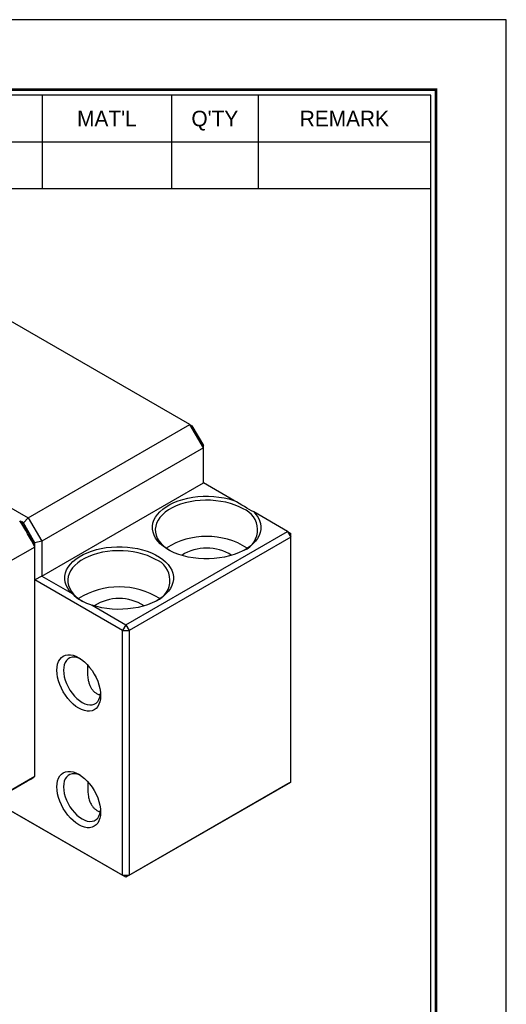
# Model space of a CAD drawing. Header units: millimetres. Extents: x 0 to 337, y 0 to 238.
# Tile 5 of 5: x 285 to 337, y 135 to 238. Entities that reach past the tile are written whole.
import ezdxf
from ezdxf.enums import TextEntityAlignment as Align

# ---------------------------------------------------------------- set-up
doc = ezdxf.new("R2010")
doc.units = ezdxf.units.MM
doc.layers.add('L1', color=7, linetype='CONTINUOUS')
doc.layers.add('OUTLINE', color=7, linetype='CONTINUOUS')

# ---------------------------------------------------------------- blocks, each defined once
blk = doc.blocks.new('표제란')
at = {"layer": 'L1', "color": 0}
for p, q in [((297, 210), (0, 210)), ((297, 0), (297, 210))]:
    blk.add_line(p, q, dxfattribs=at)
at = {"layer": 'L1'}
for p, q in [((254, 203), (254, 194.336)), ((266, 203), (266, 194.336)), ((274, 203), (274, 194.336)), ((190, 198.668), (290, 198.668)), ((190, 194.336), (290, 194.336))]:
    blk.add_line(p, q, dxfattribs=at)
at = {"layer": 'L1', "const_width": 0.25}
blk.add_lwpolyline([(290.5, 6.5), (290.5, 203.5), (10, 203.5), (10, 6.5)], close=True, dxfattribs=at)
at = {"layer": 'L1'}
blk.add_lwpolyline([(290, 7), (290, 203), (10.5, 203), (10.5, 7)], close=True, dxfattribs=at)
for s, p in [("MAT'L", (260, 200.834)), ("Q'TY", (270, 200.834)), ('REMARK', (282, 200.834))]:
    blk.add_text(s, height=1.444, dxfattribs=at).set_placement(p, align=Align.MIDDLE_CENTER)
for tag, p in [('필렛', (179.25, 10.9)), ('모따기', (179.25, 8.3))]:
    blk.add_attdef(tag, text='', height=1.15, dxfattribs=at).set_placement(p, align=Align.MIDDLE_LEFT)
at = {"layer": 'OUTLINE', "ltscale": 0.5}
for tag, p, height in [('TITLE', (237.166, 24.406), 2.5), ('도번', (251.181, 15.642), 2.5), ('SCALE', (253.781, 9.553), 1.2), ('DATE', (277.02, 9.511), 1.2)]:
    blk.add_attdef(tag, p, '', height=height, dxfattribs=at)

msp = doc.modelspace()

# ---------------------------------------------------------------- linework, layer by layer
at = {"layer": 'OUTLINE'}
for p, q in [((303.3372, 195.4223), (282.124, 207.6685)), ((265.1534, 197.8716), (286.3667, 185.6254)), ((286.3667, 185.6254), (303.3372, 195.4223)), ((304.7514, 192.9728), (303.3372, 195.4223)), ((303.3372, 195.4223), (303.5443, 195.3027)), ((303.5443, 195.3027), (304.7514, 193.2119)), ((304.7514, 192.9728), (287.7809, 183.1759)), ((304.7514, 192.9728), (304.7514, 193.2119)), ((304.7514, 189.2984), (304.7514, 192.9728)), ((287.7809, 179.5015), (304.7514, 189.2984)), ((307.9358, 187.4601), (304.7514, 189.2984)), ((313.5903, 184.1959), (310.0524, 186.2382)), ((285.8667, 185.0976), (285.6961, 185.1961)), ((285.8667, 185.0976), (286.3667, 185.6254)), ((286.3667, 185.6254), (287.7809, 183.1759)), ((287.0738, 183.0068), (285.8667, 185.0976)), ((296.6197, 174.399), (313.5903, 184.1959)), ((313.5903, 184.1959), (313.9438, 183.5835)), ((313.5903, 184.1959), (313.9438, 183.9917)), ((287.7809, 183.1759), (287.0738, 183.0068)), ((287.7809, 183.1759), (287.7809, 179.5015)), ((313.9438, 183.5835), (296.9733, 173.7866)), ((313.9438, 183.5835), (313.9438, 183.9917)), ((313.9438, 157.8624), (313.9438, 183.5835)), ((287.0738, 182.555), (284.2453, 180.9221)), ((287.0738, 182.8098), (287.0738, 183.0068)), ((287.0738, 158.4843), (287.0738, 182.555)), ((287.7809, 179.5015), (287.0738, 179.0932)), ((296.2661, 173.7866), (287.0738, 179.0932)), ((287.7809, 179.5015), (290.9652, 177.6632)), ((293.0818, 176.4413), (296.6197, 174.399)), ((296.6197, 174.399), (296.2661, 173.7866)), ((296.6197, 174.399), (296.9733, 173.7866)), ((296.2661, 173.7866), (296.9733, 173.7866)), ((296.2661, 148.0656), (296.2661, 173.7866)), ((296.9733, 173.7866), (296.9733, 148.0656)), ((254.5468, 172.1496), (296.2661, 148.0656)), ((296.6197, 147.8614), (254.9004, 171.9454)), ((284.2453, 156.8515), (287.0738, 158.4843)), ((283.4736, 156.3402), (286.302, 157.973)), ((313.5903, 157.6583), (296.6197, 147.8614)), ((296.9733, 148.0656), (313.9438, 157.8624)), ((313.9438, 157.8624), (313.5903, 157.6583)), ((296.2661, 148.0656), (296.9733, 148.0656)), ((296.6197, 147.8614), (296.2661, 148.0656)), ((296.9733, 148.0656), (296.6197, 147.8614))]:
    msp.add_line(p, q, dxfattribs=at)
at = {"layer": 'OUTLINE', "flags": 128}
for points in [[(310.0524, 186.2382), (310.3044, 185.9525), (310.5071, 185.6539), (310.6584, 185.3454), (310.7571, 185.0298), (310.802, 184.7102), (310.7929, 184.3896), (310.7297, 184.071), (310.6131, 183.7575), (310.4442, 183.452), (310.2246, 183.1575), (309.9564, 182.8767), (309.6421, 182.6123), (309.2848, 182.3668), (308.8877, 182.1426), (308.4547, 181.9417), (307.9899, 181.7661), (307.4977, 181.6175), (306.9828, 181.4972), (306.4501, 181.4065), (305.9046, 181.3461), (305.3514, 181.3166), (304.796, 181.3184), (304.2435, 181.3513), (303.6991, 181.4152), (303.1681, 181.5093), (302.6555, 181.6328), (302.1662, 181.7846), (301.7048, 181.9631), (301.2756, 182.1667), (300.8829, 182.3934), (300.5302, 182.6412), (300.221, 182.9075), (299.9581, 183.19), (299.7441, 183.4859), (299.5811, 183.7925), (299.4705, 184.1067), (299.4134, 184.4257), (299.4103, 184.7463), (299.4613, 185.0656), (299.566, 185.3806), (299.7232, 185.6881), (299.9315, 185.9854), (300.189, 186.2695), (300.4931, 186.5378), (300.8411, 186.7878), (301.2295, 187.017), (301.6547, 187.2233), (302.1127, 187.4047), (302.5992, 187.5596), (303.1094, 187.6863), (303.6385, 187.7838), (304.1816, 187.8511), (304.7335, 187.8876), (305.2889, 187.8929), (305.8425, 187.8669), (306.3892, 187.81), (306.9236, 187.7226), (307.4408, 187.6056), (307.9358, 187.4601)], [(308.9234, 186.5634), (308.5175, 186.7751), (308.0766, 186.962), (307.6052, 187.1222), (307.1081, 187.254), (306.5905, 187.3562), (306.0576, 187.4276), (305.515, 187.4675), (304.9682, 187.4755), (304.4228, 187.4515), (303.8843, 187.3958), (303.3584, 187.3089), (302.8504, 187.1918), (302.3656, 187.0455), (301.9088, 186.8718), (301.4849, 186.6722), (301.0981, 186.4489), (300.7524, 186.2042), (300.4514, 185.9405), (300.1981, 185.6606), (299.9952, 185.3674), (299.8448, 185.0638), (299.7483, 184.7529), (299.7067, 184.4381), (299.7206, 184.1224), (299.7897, 183.8091), (299.9133, 183.5015), (300.0903, 183.2027), (300.3186, 182.9158), (300.5961, 182.6436), (300.9199, 182.3891), (301.1828, 182.2164)], [(290.9652, 177.6632), (290.7132, 177.949), (290.5105, 178.2475), (290.3591, 178.5561), (290.2605, 178.8716), (290.2156, 179.1912), (290.2247, 179.5119), (290.2879, 179.8304), (290.4045, 180.144), (290.5733, 180.4494), (290.7929, 180.744), (291.0611, 181.0248), (291.3754, 181.2892), (291.7328, 181.5347), (292.1299, 181.7589), (292.5628, 181.9598), (293.0276, 182.1354), (293.5198, 182.284), (294.0347, 182.4043), (294.5675, 182.495), (295.113, 182.5554), (295.6661, 182.5849), (296.2216, 182.5831), (296.7741, 182.5501), (297.3184, 182.4863), (297.8494, 182.3922), (298.362, 182.2686), (298.8514, 182.1169), (299.3128, 181.9384), (299.7419, 181.7348), (300.1347, 181.508), (300.4874, 181.2603), (300.7966, 180.9939), (301.0595, 180.7114), (301.2734, 180.4155), (301.4365, 180.109), (301.5471, 179.7947), (301.6042, 179.4758), (301.6073, 179.1551), (301.5562, 178.8358), (301.4516, 178.5209), (301.2944, 178.2133), (301.0861, 177.9161), (300.8286, 177.632), (300.5244, 177.3636), (300.1765, 177.1137), (299.7881, 176.8845), (299.3628, 176.6782), (298.9048, 176.4967), (298.4184, 176.3419), (297.9082, 176.2151), (297.379, 176.1176), (296.8359, 176.0503), (296.2841, 176.0139), (295.7287, 176.0086), (295.175, 176.0345), (294.6284, 176.0915), (294.094, 176.1788), (293.5768, 176.2958), (293.0818, 176.4413)], [(299.731, 181.2567), (299.3251, 181.4684), (298.8842, 181.6553), (298.4128, 181.8155), (297.9157, 181.9474), (297.3981, 182.0495), (296.8653, 182.1209), (296.3226, 182.1608), (295.7758, 182.1688), (295.2304, 182.1448), (294.6919, 182.0891), (294.166, 182.0022), (293.658, 181.8851), (293.1732, 181.7389), (292.7165, 181.5651), (292.2925, 181.3656), (291.9057, 181.1423), (291.56, 180.8975), (291.259, 180.6339), (291.0058, 180.354), (290.8028, 180.0607), (290.6524, 179.7571), (290.5559, 179.4463), (290.5143, 179.1314), (290.5282, 178.8157), (290.5973, 178.5025), (290.7209, 178.1949), (290.8979, 177.8961), (291.1262, 177.6091), (291.4037, 177.337), (291.7275, 177.0825), (292.0936, 176.8485)], [(293.968, 166.9478), (293.9484, 166.6128), (293.8897, 166.3062), (293.7931, 166.0333), (293.6602, 165.7987), (293.4932, 165.6065), (293.295, 165.4599), (293.0689, 165.3615), (292.819, 165.313), (292.5494, 165.3151), (292.2647, 165.3678), (291.9699, 165.4703), (291.67, 165.6207), (291.37, 165.8166), (291.0752, 166.0545), (290.7905, 166.3304), (290.5209, 166.6396), (290.271, 166.9768), (290.045, 167.3361), (289.8467, 167.7115), (289.6797, 168.0966), (289.5468, 168.4846), (289.4502, 168.8691), (289.3915, 169.2434), (289.3719, 169.6012), (289.3915, 169.9362), (289.4502, 170.2428), (289.5468, 170.5157), (289.6797, 170.7503), (289.8467, 170.9425), (290.045, 171.0891), (290.271, 171.1875), (290.5209, 171.2361), (290.7905, 171.2339), (291.0752, 171.1812), (291.37, 171.0787), (291.67, 170.9283), (291.9699, 170.7324), (292.2647, 170.4945), (292.5494, 170.2186), (292.819, 169.9094), (293.0689, 169.5723), (293.295, 169.2129), (293.4932, 168.8375), (293.6602, 168.4525), (293.7931, 168.0644), (293.8897, 167.6799), (293.9484, 167.3056), (293.968, 166.9478)], [(291.8545, 170.8132), (291.7468, 170.861), (291.4757, 170.9494), (291.2157, 170.9875), (290.9722, 170.9745), (290.7501, 170.9108), (290.5539, 170.7975), (290.3877, 170.637), (290.2547, 170.4325), (290.1577, 170.1883), (290.0988, 169.9093), (290.079, 169.6012), (290.0988, 169.2702), (290.1577, 168.9231), (290.2547, 168.5669), (290.3877, 168.209), (290.5539, 167.8565), (290.7501, 167.5167), (290.9722, 167.1965), (291.2157, 166.9024), (291.4757, 166.6403), (291.7468, 166.4157), (292.0235, 166.2331), (292.3002, 166.0962), (292.5713, 166.0078), (292.8313, 165.9697), (293.0748, 165.9827), (293.2969, 166.0465), (293.4931, 166.1597), (293.6594, 166.3202), (293.7923, 166.5247), (293.8893, 166.7689), (293.9483, 167.0479), (293.9607, 167.1647)], [(293.968, 154.6997), (293.9484, 154.3647), (293.8897, 154.0581), (293.7931, 153.7852), (293.6602, 153.5506), (293.4932, 153.3584), (293.295, 153.2118), (293.0689, 153.1134), (292.819, 153.0648), (292.5494, 153.0669), (292.2647, 153.1197), (291.9699, 153.2222), (291.67, 153.3726), (291.37, 153.5685), (291.0752, 153.8064), (290.7905, 154.0823), (290.5209, 154.3915), (290.271, 154.7286), (290.045, 155.088), (289.8467, 155.4634), (289.6797, 155.8484), (289.5468, 156.2365), (289.4502, 156.621), (289.3915, 156.9953), (289.3719, 157.3531), (289.3915, 157.6881), (289.4502, 157.9947), (289.5468, 158.2676), (289.6797, 158.5022), (289.8467, 158.6944), (290.045, 158.841), (290.271, 158.9394), (290.5209, 158.9879), (290.7905, 158.9858), (291.0752, 158.9331), (291.37, 158.8306), (291.67, 158.6802), (291.9699, 158.4843), (292.2647, 158.2464), (292.5494, 157.9705), (292.819, 157.6613), (293.0689, 157.3241), (293.295, 156.9648), (293.4932, 156.5894), (293.6602, 156.2043), (293.7931, 155.8163), (293.8897, 155.4318), (293.9484, 155.0575), (293.968, 154.6997)], [(291.8545, 158.5651), (291.7468, 158.6129), (291.4757, 158.7013), (291.2157, 158.7394), (290.9722, 158.7264), (290.7501, 158.6626), (290.5539, 158.5494), (290.3877, 158.3889), (290.2547, 158.1844), (290.1577, 157.9402), (290.0988, 157.6612), (290.079, 157.3531), (290.0988, 157.0221), (290.1577, 156.675), (290.2547, 156.3188), (290.3877, 155.9609), (290.5539, 155.6084), (290.7501, 155.2686), (290.9722, 154.9484), (291.2157, 154.6543), (291.4757, 154.3922), (291.7468, 154.1676), (292.0235, 153.985), (292.3002, 153.8481), (292.5713, 153.7597), (292.8313, 153.7216), (293.0748, 153.7346), (293.2969, 153.7983), (293.4931, 153.9116), (293.6594, 154.0721), (293.7923, 154.2766), (293.8893, 154.5208), (293.9483, 154.7998), (293.9607, 154.9166)]]:
    msp.add_lwpolyline(points, dxfattribs=at)
at = {"layer": 'OUTLINE'}
for centre, radius, start, end in [((308.0979, 184.3689), 2.3446, 293.351367, 69.385324), ((252.588, 164.4904), 38.9306, 27.646785, 32.353215), ((253.4336, 164.9785), 38.0738, 27.926295, 32.073705), ((305.105, 175.7456), 7.9328, 57.55589, 122.444108), ((305.105, 177.621), 4.831, 57.185663, 122.814349), ((298.9055, 179.0623), 2.3446, 293.351353, 69.385337), ((295.9126, 170.439), 7.9328, 57.555893, 122.444104), ((295.9126, 172.3144), 4.831, 57.185657, 122.814349), ((282.5335, 164.499), 7.536, 300.004901, 307.047707)]:
    msp.add_arc(centre, radius, start, end, dxfattribs=at)
for points in [[(310.0524, 186.2382), (309.4411, 186.5911), (308.7356, 186.9984), (307.9358, 187.4601)], [(285.4753, 185.3236), (285.5492, 185.2809), (285.6228, 185.2384), (285.6961, 185.1961)], [(287.0738, 182.555), (287.0738, 182.6403), (287.0738, 182.7252), (287.0738, 182.8098)], [(290.9652, 177.6632), (291.5765, 177.0926), (292.282, 176.6853), (293.0818, 176.4413)]]:
    msp.add_open_spline(points, degree=3, dxfattribs=at)
for points, knots in [([(293.925, 166.9959), (293.8957, 167.0016), (293.7655, 167.027), (293.5512, 167.1377), (293.304, 167.3219), (293.0985, 167.5586), (292.9315, 167.8326), (292.799, 168.1497), (292.6891, 168.5526), (292.6208, 169.0438), (292.6079, 169.5605), (292.6198, 169.9256), (292.63, 170.0929), (292.6318, 170.1224)], [0, 0, 0, 0, 0.02718171, 0.12091986, 0.21779324, 0.30561437, 0.39562144, 0.49123081, 0.58876826, 0.72943152, 0.87414876, 0.97777406, 1, 1, 1, 1]), ([(292.6323, 157.8738), (292.6246, 157.7251), (292.6078, 157.3992), (292.6159, 156.8953), (292.674, 156.3708), (292.79, 155.9152), (292.9542, 155.537), (293.1369, 155.2592), (293.3465, 155.0357), (293.501, 154.9343), (293.5791, 154.8831)], [0, 0, 0, 0, 0.12508703, 0.27411606, 0.42615971, 0.58259565, 0.69521815, 0.81079302, 0.9042492, 1, 1, 1, 1]), ([(293.5791, 154.8831), (293.6717, 154.832), (293.7819, 154.7713), (293.905, 154.7497), (293.9246, 154.7463)], [0, 0, 0, 0, 0.840790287, 1, 1, 1, 1])]:
    msp.add_open_spline(points, degree=3, knots=knots, dxfattribs=at)

# ---------------------------------------------------------------- block references
at = {"layer": 'OUTLINE', "xscale": 1.133180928, "yscale": 1.133180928, "zscale": 1.133180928}
msp.add_blockref('표제란', (0, 0), dxfattribs=at)

doc.saveas('drawing.dxf')
